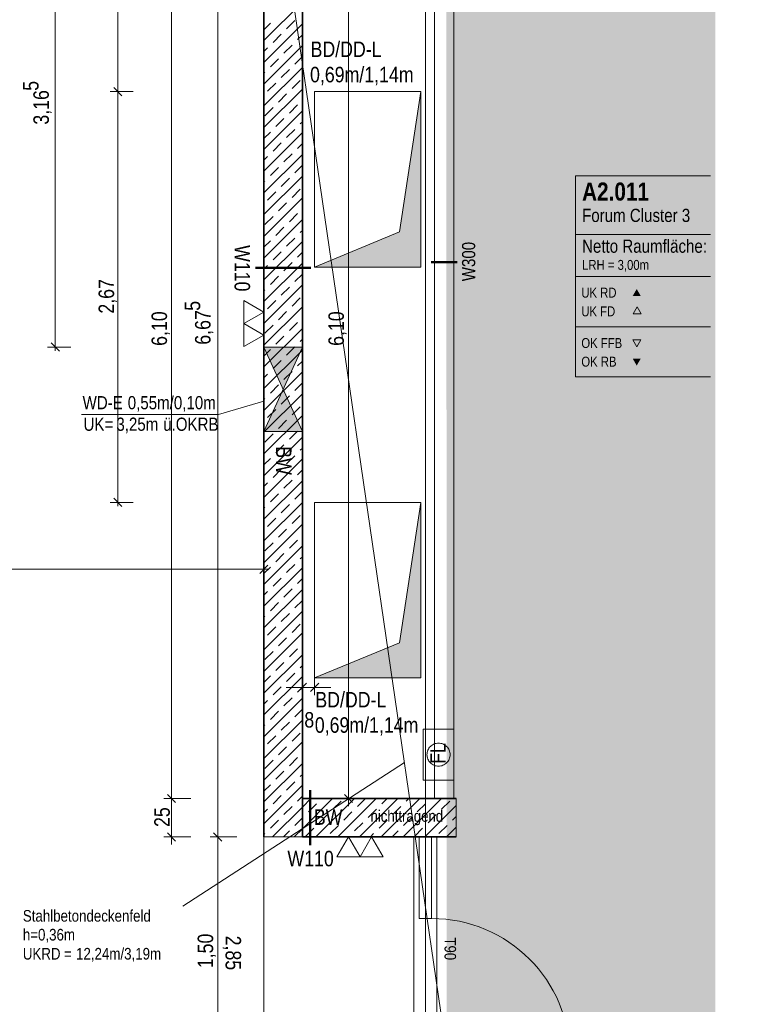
# Model space of a CAD drawing. Extents: x -620 to 300, y 62 to 1112.
# Tile 191 of 200: x -14 to 79, y 622 to 750. Entities that reach past the tile are written whole.
import ezdxf
from ezdxf.lldxf.tags import DXFTag

# ---------------------------------------------------------------- set-up
doc = ezdxf.new("R2010")
doc.units = 0
doc.layers.get('0').update_dxf_attribs({"lineweight": 13})
for name, color, linetype, lineweight, true_color in [('00 -Bauelemente -Gipskarton', 7, 'Continuous', 9, 0xff7fe6), ('30 -34 Innenwände- 1 tragend', 7, 'Continuous', 13, 0xdd0806), ('30 -34 Innenwände- 11 Durchbruch', 4, 'Continuous', 9, 0x00ffff), ('30 -34 Innenwände- 2 nichttragend', 7, 'Continuous', 18, 0xff7fe6), ('30 -34 Innenwände- 4 Türen_Fenster', 9, 'Continuous', 15, 0x808080), ('30 -35 Decken- 11 Durchbruch', 5, 'Continuous', 15, 0x0000ff), ('40 -47 Nutzungspez. Anlagen- 4 Feuerlöschanlagen', 1, 'Continuous', 9, 0xff0000), ('70 -72 Beschriftung- 1 Beschriftung allgemein', 7, 'Continuous', 9, 0xff6633), ('70 -72 Beschriftung- 2 Beschriftung Bauteile', 7, 'Continuous', 9, 0x9999ff), ('70 -75 Raumstempel- 1 Raumstempel-A06CPVLWL0', 1, 'Continuous', 50, 0xff0000), ('70 -76 Bemaßung- 2 Allgemein', 9, 'Continuous', 5, 0x808080), ('iwb_Layout BA_Markierung', 7, 'Continuous', 9, 0xbadcdc)]:
    doc.layers.add(name, color=color, linetype=linetype, lineweight=lineweight, true_color=true_color)
for name, color, linetype, lineweight in [('70 -71 Achsen- 1 Gebäudeachsen', 7, 'STRICHPUNKT2-A06CPVM0L0', 18), ('70 -75 Raumstempel- 3 Wandstempel', 7, 'Continuous', 50), ('Keine-A06CPVLYL0', 7, 'Continuous', 9)]:
    doc.layers.add(name, color=color, linetype=linetype, lineweight=lineweight)
doc.styles.get("Standard").update_dxf_attribs({"font": 'ARIALN.TTF'})
tags = doc.linetypes.add('grob-A06CPVLVL0', pattern=[14, 3, -8, 3]).pattern_tags.tags
tags[8:9] = [DXFTag(74, 4), DXFTag(75, 0), DXFTag(340, '0'), DXFTag(46, 0.0), DXFTag(50, 0.0), DXFTag(44, 0.0), DXFTag(45, 0.0)]
tags[6:7] = [DXFTag(74, 4), DXFTag(75, 0), DXFTag(340, '0'), DXFTag(46, 0.0), DXFTag(50, 0.0), DXFTag(44, 0.0), DXFTag(45, 0.0)]
tags[4:5] = [DXFTag(74, 4), DXFTag(75, 0), DXFTag(340, '0'), DXFTag(46, 0.0), DXFTag(50, 0.0), DXFTag(44, 0.0), DXFTag(45, 0.0)]
tags = doc.linetypes.add('STRICHPUNKT2-A06CPVM0L0', pattern=[12.7, 6.35, -3.175, 0, -3.175]).pattern_tags.tags
tags[10:11] = [DXFTag(74, 4), DXFTag(75, 0), DXFTag(340, '0'), DXFTag(46, 0.0), DXFTag(50, 0.0), DXFTag(44, 0.0), DXFTag(45, 0.0)]
tags[8:9] = [DXFTag(74, 4), DXFTag(75, 0), DXFTag(340, '0'), DXFTag(46, 0.0), DXFTag(50, 0.0), DXFTag(44, 0.0), DXFTag(45, 0.0)]
tags[6:7] = [DXFTag(74, 4), DXFTag(75, 0), DXFTag(340, '0'), DXFTag(46, 0.0), DXFTag(50, 0.0), DXFTag(44, 0.0), DXFTag(45, 0.0)]
tags[4:5] = [DXFTag(74, 4), DXFTag(75, 0), DXFTag(340, '0'), DXFTag(46, 0.0), DXFTag(50, 0.0), DXFTag(44, 0.0), DXFTag(45, 0.0)]

# ---------------------------------------------------------------- blocks, each defined once
blk = doc.blocks.new('Polygon-A06CPVLPL0')
at = {"color": 0, "linetype": 'ByBlock', "lineweight": -2, "ltscale": 0.13}
blk.add_solid([(41.66, 86.61), (41.5, 1083.81), (76.5, 86.52), (76.5, 1083.81)], dxfattribs=at)
blk = doc.blocks.new('Referenz-A06CPVM1L0')
at = {"layer": '00 -Bauelemente -Gipskarton', "color": 0, "linetype": 'Continuous', "lineweight": 0, "ltscale": 0.13}
for p, q in [((37.57, 643.61), (37.32, 643.61)), ((37.82, 643.61), (37.57, 643.61)), ((40.07, 643.61), (39.82, 643.61)), ((40.32, 643.61), (40.07, 643.61))]:
    blk.add_line(p, q, dxfattribs=at)
for points in [[(42.02, 648.61), (42.27, 648.61), (42.02, 770.61), (42.27, 770.61)], [(42.27, 648.61), (42.52, 648.61), (42.27, 770.61), (42.52, 770.61)]]:
    blk.add_solid(points, dxfattribs=at)
at = {"layer": '30 -34 Innenwände- 1 tragend', "color": 0, "lineweight": 35}
for p, q in [((17.82, 777.11), (17.82, 643.61)), ((22.82, 770.61), (22.82, 643.61)), ((22.82, 648.61), (42.82, 648.61)), ((22.82, 643.61), (42.82, 643.61))]:
    blk.add_line(p, q, dxfattribs=at)
at = {"layer": '30 -34 Innenwände- 1 tragend', "color": 0, "linetype": 'Continuous', "lineweight": -2, "ltscale": 0.13}
for p, q in [((17.82, 777.11), (17.82, 643.61)), ((22.82, 770.61), (22.82, 643.61)), ((22.82, 648.61), (42.82, 648.61)), ((22.82, 643.61), (22.82, 648.61)), ((42.82, 643.61), (42.82, 648.61)), ((17.82, 643.61), (22.82, 643.61)), ((22.82, 643.61), (37.32, 643.61)), ((40.32, 643.61), (42.82, 643.61))]:
    blk.add_line(p, q, dxfattribs=at)
at = {"layer": '30 -34 Innenwände- 1 tragend', "color": 0, "lineweight": 9}
for p, q in [((17.82, 747.15), (22.82, 752.15)), ((17.82, 747.15), (22.82, 752.15)), ((17.82, 748.57), (18.66, 749.4)), ((17.82, 748.57), (18.66, 749.4)), ((17.82, 744.32), (22.82, 749.32)), ((17.82, 744.32), (22.82, 749.32)), ((20.78, 748.69), (21.84, 749.75)), ((20.78, 748.69), (21.84, 749.75)), ((19.01, 746.92), (20.07, 747.99)), ((19.01, 746.92), (20.07, 747.99)), ((22.19, 747.28), (22.82, 747.91)), ((22.19, 747.28), (22.82, 747.91)), ((17.82, 741.5), (22.82, 746.5)), ((17.82, 741.5), (22.82, 746.5)), ((20.42, 745.51), (21.48, 746.57)), ((20.42, 745.51), (21.48, 746.57)), ((17.82, 745.74), (18.3, 746.22)), ((17.82, 745.74), (18.3, 746.22)), ((21.84, 744.1), (22.82, 745.08)), ((21.84, 744.1), (22.82, 745.08)), ((18.66, 743.74), (19.72, 744.8)), ((18.66, 743.74), (19.72, 744.8)), ((17.82, 738.67), (22.82, 743.67)), ((17.82, 738.67), (22.82, 743.67)), ((17.82, 742.91), (17.95, 743.04)), ((17.82, 742.91), (17.95, 743.04)), ((20.07, 742.33), (21.13, 743.39)), ((20.07, 742.33), (21.13, 743.39)), ((18.3, 740.56), (19.36, 741.62)), ((18.3, 740.56), (19.36, 741.62)), ((21.48, 740.91), (22.55, 741.98)), ((21.48, 740.91), (22.55, 741.98)), ((17.82, 735.84), (22.82, 740.84)), ((17.82, 735.84), (22.82, 740.84)), ((19.72, 739.15), (20.78, 740.21)), ((19.72, 739.15), (20.78, 740.21)), ((21.13, 737.73), (22.19, 738.79)), ((21.13, 737.73), (22.19, 738.79)), ((17.82, 733.01), (22.82, 738.01)), ((17.82, 733.01), (22.82, 738.01)), ((17.95, 737.38), (19.01, 738.44)), ((17.95, 737.38), (19.01, 738.44)), ((19.36, 735.96), (20.42, 737.03)), ((19.36, 735.96), (20.42, 737.03)), ((22.55, 736.32), (22.82, 736.6)), ((22.55, 736.32), (22.82, 736.6)), ((17.82, 734.42), (18.66, 735.26)), ((17.82, 734.42), (18.66, 735.26)), ((17.82, 730.18), (22.82, 735.18)), ((17.82, 730.18), (22.82, 735.18)), ((20.78, 734.55), (21.84, 735.61)), ((20.78, 734.55), (21.84, 735.61)), ((19.01, 732.78), (20.07, 733.84)), ((19.01, 732.78), (20.07, 733.84)), ((22.19, 733.14), (22.82, 733.77)), ((22.19, 733.14), (22.82, 733.77)), ((17.82, 727.35), (22.82, 732.35)), ((17.82, 727.35), (22.82, 732.35)), ((20.42, 731.37), (21.48, 732.43)), ((20.42, 731.37), (21.48, 732.43)), ((17.82, 731.6), (18.3, 732.08)), ((17.82, 731.6), (18.3, 732.08)), ((18.66, 729.6), (19.72, 730.66)), ((18.66, 729.6), (19.72, 730.66)), ((21.84, 729.95), (22.82, 730.94)), ((21.84, 729.95), (22.82, 730.94)), ((17.82, 724.53), (22.82, 729.53)), ((17.82, 724.53), (22.82, 729.53)), ((17.82, 728.77), (17.95, 728.89)), ((17.82, 728.77), (17.95, 728.89)), ((20.07, 728.19), (21.13, 729.25)), ((20.07, 728.19), (21.13, 729.25)), ((18.3, 726.42), (19.36, 727.48)), ((18.3, 726.42), (19.36, 727.48)), ((21.48, 726.77), (22.55, 727.83)), ((21.48, 726.77), (22.55, 727.83)), ((17.82, 721.7), (22.82, 726.7)), ((17.82, 721.7), (22.82, 726.7)), ((19.72, 725), (20.78, 726.07)), ((19.72, 725), (20.78, 726.07)), ((21.13, 723.59), (22.19, 724.65)), ((21.13, 723.59), (22.19, 724.65)), ((17.82, 718.87), (22.82, 723.87)), ((17.82, 718.87), (22.82, 723.87)), ((17.95, 723.24), (19.01, 724.3)), ((17.95, 723.24), (19.01, 724.3)), ((19.36, 721.82), (20.42, 722.88)), ((19.36, 721.82), (20.42, 722.88)), ((22.55, 722.18), (22.82, 722.45)), ((22.55, 722.18), (22.82, 722.45)), ((17.82, 720.28), (18.66, 721.12)), ((17.82, 720.28), (18.66, 721.12)), ((17.82, 716.04), (22.82, 721.04)), ((17.82, 716.04), (22.82, 721.04)), ((20.78, 720.41), (21.84, 721.47)), ((20.78, 720.41), (21.84, 721.47)), ((19.01, 718.64), (20.07, 719.7)), ((19.01, 718.64), (20.07, 719.7)), ((22.19, 718.99), (22.82, 719.63)), ((22.19, 718.99), (22.82, 719.63)), ((17.82, 713.21), (22.82, 718.21)), ((17.82, 713.21), (22.82, 718.21)), ((20.42, 717.23), (21.48, 718.29)), ((20.42, 717.23), (21.48, 718.29)), ((17.82, 717.45), (18.3, 717.93)), ((17.82, 717.45), (18.3, 717.93)), ((18.66, 715.46), (19.72, 716.52)), ((18.66, 715.46), (19.72, 716.52)), ((21.84, 715.81), (22.82, 716.8)), ((21.84, 715.81), (22.82, 716.8)), ((17.82, 710.38), (22.82, 715.38)), ((17.82, 710.38), (22.82, 715.38)), ((17.82, 714.63), (17.95, 714.75)), ((17.82, 714.63), (17.95, 714.75)), ((20.07, 714.04), (21.13, 715.11)), ((20.07, 714.04), (21.13, 715.11)), ((18.3, 712.28), (19.36, 713.34)), ((18.3, 712.28), (19.36, 713.34)), ((21.48, 712.63), (22.55, 713.69)), ((21.48, 712.63), (22.55, 713.69)), ((17.82, 707.55), (22.82, 712.55)), ((17.82, 707.55), (22.82, 712.55)), ((19.72, 710.86), (20.78, 711.92)), ((19.72, 710.86), (20.78, 711.92)), ((21.13, 709.45), (22.19, 710.51)), ((21.13, 709.45), (22.19, 710.51)), ((17.82, 704.73), (22.82, 709.73)), ((17.82, 704.73), (22.82, 709.73)), ((17.95, 709.09), (19.01, 710.16)), ((17.95, 709.09), (19.01, 710.16)), ((19.36, 707.68), (20.42, 708.74)), ((19.36, 707.68), (20.42, 708.74)), ((22.55, 708.03), (22.82, 708.31)), ((22.55, 708.03), (22.82, 708.31)), ((17.82, 706.14), (18.66, 706.97)), ((17.82, 706.14), (18.66, 706.97)), ((17.82, 701.9), (22.82, 706.9)), ((17.82, 701.9), (22.82, 706.9)), ((20.78, 706.27), (21.84, 707.33)), ((20.78, 706.27), (21.84, 707.33)), ((19.01, 704.5), (20.07, 705.56)), ((19.01, 704.5), (20.07, 705.56)), ((22.19, 704.85), (22.82, 705.48)), ((22.19, 704.85), (22.82, 705.48)), ((20.42, 703.08), (21.48, 704.14)), ((20.42, 703.08), (21.48, 704.14)), ((17.82, 699.07), (22.82, 704.07)), ((17.82, 699.07), (22.82, 704.07)), ((17.82, 703.31), (18.3, 703.79)), ((17.82, 703.31), (18.3, 703.79)), ((18.66, 701.32), (19.72, 702.38)), ((18.66, 701.32), (19.72, 702.38)), ((21.84, 701.67), (22.82, 702.66)), ((21.84, 701.67), (22.82, 702.66)), ((17.82, 696.24), (22.82, 701.24)), ((17.82, 696.24), (22.82, 701.24)), ((17.82, 700.48), (17.95, 700.61)), ((17.82, 700.48), (17.95, 700.61)), ((20.07, 699.9), (21.13, 700.96)), ((20.07, 699.9), (21.13, 700.96)), ((18.3, 698.13), (19.36, 699.2)), ((18.3, 698.13), (19.36, 699.2)), ((21.48, 698.49), (22.55, 699.55)), ((21.48, 698.49), (22.55, 699.55)), ((17.82, 693.41), (22.82, 698.41)), ((17.82, 693.41), (22.82, 698.41)), ((19.72, 696.72), (20.78, 697.78)), ((19.72, 696.72), (20.78, 697.78)), ((17.82, 690.58), (22.82, 695.58)), ((17.82, 690.58), (22.82, 695.58)), ((17.95, 694.95), (19.01, 696.01)), ((17.95, 694.95), (19.01, 696.01)), ((21.13, 695.31), (22.19, 696.37)), ((21.13, 695.31), (22.19, 696.37)), ((19.36, 693.54), (20.42, 694.6)), ((19.36, 693.54), (20.42, 694.6)), ((22.55, 693.89), (22.82, 694.17)), ((22.55, 693.89), (22.82, 694.17)), ((17.82, 692), (18.66, 692.83)), ((17.82, 692), (18.66, 692.83)), ((17.82, 687.76), (22.82, 692.76)), ((17.82, 687.76), (22.82, 692.76)), ((20.78, 692.12), (21.84, 693.18)), ((20.78, 692.12), (21.84, 693.18)), ((19.01, 690.36), (20.07, 691.42)), ((19.01, 690.36), (20.07, 691.42)), ((22.19, 690.71), (22.82, 691.34)), ((22.19, 690.71), (22.82, 691.34)), ((20.42, 688.94), (21.48, 690)), ((20.42, 688.94), (21.48, 690)), ((17.82, 684.93), (22.82, 689.93)), ((17.82, 684.93), (22.82, 689.93)), ((17.82, 689.17), (18.3, 689.65)), ((17.82, 689.17), (18.3, 689.65)), ((18.66, 687.17), (19.72, 688.24)), ((18.66, 687.17), (19.72, 688.24)), ((21.84, 687.53), (22.82, 688.51)), ((21.84, 687.53), (22.82, 688.51)), ((17.82, 682.1), (22.82, 687.1)), ((17.82, 682.1), (22.82, 687.1)), ((17.82, 686.34), (17.95, 686.47)), ((17.82, 686.34), (17.95, 686.47)), ((20.07, 685.76), (21.13, 686.82)), ((20.07, 685.76), (21.13, 686.82)), ((18.3, 683.99), (19.36, 685.05)), ((18.3, 683.99), (19.36, 685.05)), ((21.48, 684.35), (22.55, 685.41)), ((21.48, 684.35), (22.55, 685.41)), ((17.82, 679.27), (22.82, 684.27)), ((17.82, 679.27), (22.82, 684.27)), ((19.72, 682.58), (20.78, 683.64)), ((19.72, 682.58), (20.78, 683.64)), ((17.82, 676.44), (22.82, 681.44)), ((17.82, 676.44), (22.82, 681.44)), ((17.95, 680.81), (19.01, 681.87)), ((17.95, 680.81), (19.01, 681.87)), ((21.13, 681.16), (22.19, 682.22)), ((21.13, 681.16), (22.19, 682.22)), ((19.36, 679.4), (20.42, 680.46)), ((19.36, 679.4), (20.42, 680.46)), ((22.55, 679.75), (22.82, 680.03)), ((22.55, 679.75), (22.82, 680.03)), ((17.82, 677.86), (18.66, 678.69)), ((17.82, 677.86), (18.66, 678.69)), ((17.82, 673.61), (22.82, 678.61)), ((17.82, 673.61), (22.82, 678.61)), ((20.78, 677.98), (21.84, 679.04)), ((20.78, 677.98), (21.84, 679.04)), ((19.01, 676.21), (20.07, 677.27)), ((19.01, 676.21), (20.07, 677.27)), ((22.19, 676.57), (22.82, 677.2)), ((22.19, 676.57), (22.82, 677.2)), ((17.82, 670.79), (22.82, 675.79)), ((17.82, 670.79), (22.82, 675.79)), ((17.82, 675.03), (18.3, 675.51)), ((17.82, 675.03), (18.3, 675.51)), ((20.42, 674.8), (21.48, 675.86)), ((20.42, 674.8), (21.48, 675.86)), ((18.66, 673.03), (19.72, 674.09)), ((18.66, 673.03), (19.72, 674.09)), ((21.84, 673.39), (22.82, 674.37)), ((21.84, 673.39), (22.82, 674.37)), ((17.82, 667.96), (22.82, 672.96)), ((17.82, 667.96), (22.82, 672.96)), ((17.82, 672.2), (17.95, 672.33)), ((17.82, 672.2), (17.95, 672.33)), ((20.07, 671.62), (21.13, 672.68)), ((20.07, 671.62), (21.13, 672.68)), ((18.3, 669.85), (19.36, 670.91)), ((18.3, 669.85), (19.36, 670.91)), ((21.48, 670.2), (22.55, 671.26)), ((21.48, 670.2), (22.55, 671.26)), ((17.82, 665.13), (22.82, 670.13)), ((17.82, 665.13), (22.82, 670.13)), ((19.72, 668.44), (20.78, 669.5)), ((19.72, 668.44), (20.78, 669.5)), ((17.82, 662.3), (22.82, 667.3)), ((17.82, 662.3), (22.82, 667.3)), ((17.95, 666.67), (19.01, 667.73)), ((17.95, 666.67), (19.01, 667.73)), ((21.13, 667.02), (22.19, 668.08)), ((21.13, 667.02), (22.19, 668.08)), ((19.36, 665.25), (20.42, 666.31)), ((19.36, 665.25), (20.42, 666.31)), ((22.55, 665.61), (22.82, 665.89)), ((22.55, 665.61), (22.82, 665.89)), ((17.82, 663.71), (18.66, 664.55)), ((17.82, 663.71), (18.66, 664.55)), ((17.82, 659.47), (22.82, 664.47)), ((17.82, 659.47), (22.82, 664.47)), ((20.78, 663.84), (21.84, 664.9)), ((20.78, 663.84), (21.84, 664.9)), ((19.01, 662.07), (20.07, 663.13)), ((19.01, 662.07), (20.07, 663.13)), ((22.19, 662.43), (22.82, 663.06)), ((22.19, 662.43), (22.82, 663.06)), ((17.82, 656.64), (22.82, 661.64)), ((17.82, 656.64), (22.82, 661.64)), ((17.82, 660.89), (18.3, 661.37)), ((17.82, 660.89), (18.3, 661.37)), ((20.42, 660.66), (21.48, 661.72)), ((20.42, 660.66), (21.48, 661.72)), ((18.66, 658.89), (19.72, 659.95)), ((18.66, 658.89), (19.72, 659.95)), ((21.84, 659.24), (22.82, 660.23)), ((21.84, 659.24), (22.82, 660.23)), ((17.82, 653.81), (22.82, 658.81)), ((17.82, 653.81), (22.82, 658.81)), ((17.82, 658.06), (17.95, 658.18)), ((17.82, 658.06), (17.95, 658.18)), ((20.07, 657.48), (21.13, 658.54)), ((20.07, 657.48), (21.13, 658.54)), ((18.3, 655.71), (19.36, 656.77)), ((18.3, 655.71), (19.36, 656.77)), ((21.48, 656.06), (22.55, 657.12)), ((21.48, 656.06), (22.55, 657.12)), ((17.82, 650.99), (22.82, 655.99)), ((17.82, 650.99), (22.82, 655.99)), ((19.72, 654.29), (20.78, 655.35)), ((19.72, 654.29), (20.78, 655.35)), ((17.82, 648.16), (22.82, 653.16)), ((17.82, 648.16), (22.82, 653.16)), ((17.95, 652.53), (19.01, 653.59)), ((17.95, 652.53), (19.01, 653.59)), ((21.13, 652.88), (22.19, 653.94)), ((21.13, 652.88), (22.19, 653.94)), ((19.36, 651.11), (20.42, 652.17)), ((19.36, 651.11), (20.42, 652.17)), ((22.55, 651.47), (22.82, 651.74)), ((22.55, 651.47), (22.82, 651.74)), ((17.82, 649.57), (18.66, 650.4)), ((17.82, 649.57), (18.66, 650.4)), ((17.82, 645.33), (22.82, 650.33)), ((17.82, 645.33), (22.82, 650.33)), ((20.78, 649.7), (21.84, 650.76)), ((20.78, 649.7), (21.84, 650.76)), ((19.01, 647.93), (20.07, 648.99)), ((19.01, 647.93), (20.07, 648.99)), ((22.19, 648.28), (22.82, 648.92)), ((22.19, 648.28), (22.82, 648.92)), ((22.82, 647.5), (23.94, 648.61)), ((22.82, 644.67), (26.76, 648.61)), ((22.82, 647.5), (23.94, 648.61)), ((22.82, 644.67), (26.76, 648.61)), ((23.61, 646.87), (24.67, 647.93)), ((23.61, 646.87), (24.67, 647.93)), ((24.59, 643.61), (29.59, 648.61)), ((24.59, 643.61), (29.59, 648.61)), ((26.79, 647.22), (27.85, 648.28)), ((26.79, 647.22), (27.85, 648.28)), ((27.42, 643.61), (32.42, 648.61)), ((27.42, 643.61), (32.42, 648.61)), ((29.97, 647.58), (31.01, 648.61)), ((29.97, 647.58), (31.01, 648.61)), ((30.25, 643.61), (35.25, 648.61)), ((30.25, 643.61), (35.25, 648.61)), ((33.08, 643.61), (38.08, 648.61)), ((33.08, 643.61), (38.08, 648.61)), ((33.15, 647.93), (33.84, 648.61)), ((33.15, 647.93), (33.84, 648.61)), ((35.91, 643.61), (40.91, 648.61)), ((35.91, 643.61), (40.91, 648.61)), ((36.33, 648.28), (36.66, 648.61)), ((36.33, 648.28), (36.66, 648.61)), ((37.75, 646.87), (38.81, 647.93)), ((37.75, 646.87), (38.81, 647.93)), ((40.93, 647.22), (41.99, 648.28)), ((40.93, 647.22), (41.99, 648.28)), ((17.82, 646.74), (18.3, 647.22)), ((17.82, 646.74), (18.3, 647.22)), ((18.94, 643.61), (22.82, 647.5)), ((18.94, 643.61), (22.82, 647.5)), ((20.42, 646.52), (21.48, 647.58)), ((20.42, 646.52), (21.48, 647.58)), ((25.02, 645.46), (26.08, 646.52)), ((25.02, 645.46), (26.08, 646.52)), ((28.2, 645.81), (29.26, 646.87)), ((28.2, 645.81), (29.26, 646.87)), ((31.38, 646.16), (32.45, 647.22)), ((31.38, 646.16), (32.45, 647.22)), ((34.57, 646.52), (35.63, 647.58)), ((34.57, 646.52), (35.63, 647.58)), ((38.74, 643.61), (42.82, 647.7)), ((38.74, 643.61), (42.82, 647.7)), ((39.16, 645.46), (40.22, 646.52)), ((39.16, 645.46), (40.22, 646.52)), ((18.66, 644.75), (19.72, 645.81)), ((18.66, 644.75), (19.72, 645.81)), ((21.84, 645.1), (22.82, 646.09)), ((21.84, 645.1), (22.82, 646.09)), ((22.82, 646.09), (22.9, 646.16)), ((22.82, 646.09), (22.9, 646.16)), ((29.62, 644.39), (30.68, 645.46)), ((29.62, 644.39), (30.68, 645.46)), ((32.8, 644.75), (33.86, 645.81)), ((32.8, 644.75), (33.86, 645.81)), ((35.98, 645.1), (37.04, 646.16)), ((35.98, 645.1), (37.04, 646.16)), ((42.34, 645.81), (42.82, 646.29)), ((42.34, 645.81), (42.82, 646.29)), ((17.82, 643.92), (17.95, 644.04)), ((17.82, 643.92), (17.95, 644.04)), ((20.35, 643.61), (21.13, 644.39)), ((20.35, 643.61), (21.13, 644.39)), ((21.76, 643.61), (22.82, 644.67)), ((21.76, 643.61), (22.82, 644.67)), ((23.25, 643.69), (24.31, 644.75)), ((23.25, 643.69), (24.31, 644.75)), ((26.43, 644.04), (27.5, 645.1)), ((26.43, 644.04), (27.5, 645.1)), ((31.66, 643.61), (32.09, 644.04)), ((31.66, 643.61), (32.09, 644.04)), ((34.49, 643.61), (35.27, 644.39)), ((34.49, 643.61), (35.27, 644.39)), ((37.39, 643.69), (38.46, 644.75)), ((37.39, 643.69), (38.46, 644.75)), ((40.58, 644.04), (41.64, 645.1)), ((40.58, 644.04), (41.64, 645.1)), ((41.56, 643.61), (42.82, 644.87)), ((41.56, 643.61), (42.82, 644.87)), ((28.84, 643.61), (28.91, 643.69)), ((28.84, 643.61), (28.91, 643.69))]:
    blk.add_line(p, q, dxfattribs=at)
at = {"layer": '30 -34 Innenwände- 11 Durchbruch', "color": 0, "linetype": 'Continuous', "ltscale": 0.13}
for p, q in [((17.82, 707.31), (22.82, 707.31)), ((22.82, 707.31), (17.82, 696.31)), ((22.82, 696.31), (17.82, 707.31)), ((17.82, 696.31), (17.82, 707.31)), ((22.82, 696.31), (22.82, 707.31)), ((17.82, 700.29), (11.93, 698.54)), ((-5.89, 698.54), (11.93, 698.54)), ((17.82, 696.31), (22.82, 696.31))]:
    blk.add_line(p, q, dxfattribs=at)
for points in [[(17.82, 707.31), (22.82, 707.31), (20.32, 701.81)], [(20.32, 701.81), (22.82, 696.31), (17.82, 696.31)]]:
    blk.add_solid(points, dxfattribs=at)
at = {"layer": '30 -34 Innenwände- 2 nichttragend', "color": 0, "linetype": 'Continuous', "ltscale": 0.18}
for p, q in [((40.02, 648.61), (40.02, 770.61)), ((42.52, 648.61), (42.52, 770.61)), ((42.52, 648.61), (40.02, 648.61)), ((37.32, 643.61), (40.32, 643.61)), ((37.32, 643.61), (40.07, 643.61)), ((37.32, 643.61), (37.57, 643.61)), ((37.57, 643.61), (37.82, 643.61)), ((37.82, 643.61), (39.82, 643.61)), ((39.82, 643.61), (40.07, 643.61)), ((40.07, 643.61), (40.32, 643.61)), ((40.07, 643.61), (40.32, 643.61))]:
    blk.add_line(p, q, dxfattribs=at)
at = {"layer": '30 -34 Innenwände- 4 Türen_Fenster', "color": 0, "linetype": 'grob-A06CPVLVL0', "ltscale": 0.15}
for p, q in [((37.32, 643.61), (37.32, 613.61)), ((40.32, 643.61), (40.32, 613.61))]:
    blk.add_line(p, q, dxfattribs=at)
at = {"layer": '30 -34 Innenwände- 4 Türen_Fenster', "color": 0, "linetype": 'Continuous', "ltscale": 0.15}
for p, q in [((38.02, 633.01), (38.02, 643.61)), ((38.02, 643.61), (39.62, 643.61)), ((39.62, 643.61), (39.62, 633.01)), ((39.62, 633.01), (38.02, 633.01))]:
    blk.add_line(p, q, dxfattribs=at)
at = {"layer": '30 -34 Innenwände- 4 Türen_Fenster', "color": 0, "linetype": 'grob-A06CPVLVL0', "ltscale": 0.15}
blk.add_ellipse((39.62, 615.01), major_axis=(18, 0), ratio=1, start_param=0, end_param=1.570796, dxfattribs=at)
at = {"layer": '30 -35 Decken- 11 Durchbruch', "color": 0, "linetype": 'Continuous', "ltscale": 0.15}
for p, q in [((24.42, 717.71), (24.42, 740.51)), ((24.42, 740.51), (38.22, 740.51)), ((38.22, 740.51), (35.46, 722.27)), ((38.22, 717.71), (38.22, 740.51)), ((35.46, 722.27), (24.42, 717.71)), ((24.42, 717.71), (38.22, 717.71)), ((24.42, 664.31), (24.42, 687.11)), ((24.42, 687.11), (38.22, 687.11)), ((38.22, 687.11), (35.46, 668.87)), ((38.22, 664.31), (38.22, 687.11)), ((35.46, 668.87), (24.42, 664.31)), ((24.42, 664.31), (38.22, 664.31))]:
    blk.add_line(p, q, dxfattribs=at)
for points in [[(38.22, 740.51), (38.22, 717.71), (35.46, 722.27), (24.42, 717.71)], [(24.42, 664.31), (35.46, 668.87), (38.22, 664.31), (38.22, 687.11)]]:
    blk.add_solid(points, dxfattribs=at)
at = {"layer": '40 -47 Nutzungspez. Anlagen- 4 Feuerlöschanlagen', "color": 0, "linetype": 'Continuous', "ltscale": 0.13}
for p, q in [((38.52, 651.01), (38.52, 657.61)), ((38.52, 657.61), (42.52, 657.61)), ((42.52, 657.61), (42.52, 651.01)), ((39.46, 655.37), (39.57, 655.47)), ((39.57, 655.47), (39.69, 655.56)), ((39.69, 655.56), (39.82, 655.64)), ((39.82, 655.64), (39.95, 655.7)), ((39.95, 655.7), (40.09, 655.75)), ((40.09, 655.75), (40.23, 655.78)), ((40.23, 655.78), (40.38, 655.81)), ((40.38, 655.81), (40.52, 655.81)), ((40.52, 655.81), (40.67, 655.81)), ((40.67, 655.81), (40.82, 655.78)), ((40.82, 655.78), (40.96, 655.75)), ((40.96, 655.75), (41.1, 655.7)), ((41.1, 655.7), (41.23, 655.64)), ((41.23, 655.64), (41.36, 655.56)), ((41.36, 655.56), (41.48, 655.47)), ((41.48, 655.47), (41.58, 655.37)), ((39.02, 654.31), (39.03, 654.46)), ((39.03, 654.17), (39.02, 654.31)), ((39.03, 654.46), (39.05, 654.61)), ((39.05, 654.02), (39.03, 654.17)), ((39.05, 654.61), (39.09, 654.75)), ((39.09, 654.75), (39.14, 654.89)), ((39.14, 654.89), (39.2, 655.02)), ((39.2, 655.02), (39.28, 655.15)), ((39.28, 655.15), (39.36, 655.27)), ((39.36, 655.27), (39.46, 655.37)), ((41.58, 655.37), (41.68, 655.27)), ((41.68, 655.27), (41.77, 655.15)), ((41.77, 655.15), (41.85, 655.02)), ((41.85, 655.02), (41.91, 654.89)), ((41.91, 654.89), (41.96, 654.75)), ((41.96, 654.75), (41.99, 654.61)), ((41.99, 654.61), (42.02, 654.46)), ((42.02, 654.17), (41.99, 654.02)), ((42.02, 654.46), (42.02, 654.31)), ((42.02, 654.31), (42.02, 654.17)), ((39.09, 653.88), (39.05, 654.02)), ((39.14, 653.74), (39.09, 653.88)), ((39.2, 653.61), (39.14, 653.74)), ((39.28, 653.48), (39.2, 653.61)), ((39.36, 653.36), (39.28, 653.48)), ((39.46, 653.25), (39.36, 653.36)), ((39.57, 653.15), (39.46, 653.25)), ((39.69, 653.07), (39.57, 653.15)), ((39.82, 652.99), (39.69, 653.07)), ((39.95, 652.93), (39.82, 652.99)), ((40.09, 652.88), (39.95, 652.93)), ((40.23, 652.84), (40.09, 652.88)), ((40.96, 652.88), (40.82, 652.84)), ((41.1, 652.93), (40.96, 652.88)), ((41.23, 652.99), (41.1, 652.93)), ((41.36, 653.07), (41.23, 652.99)), ((41.48, 653.15), (41.36, 653.07)), ((41.58, 653.25), (41.48, 653.15)), ((41.68, 653.36), (41.58, 653.25)), ((41.77, 653.48), (41.68, 653.36)), ((41.85, 653.61), (41.77, 653.48)), ((41.91, 653.74), (41.85, 653.61)), ((41.96, 653.88), (41.91, 653.74)), ((41.99, 654.02), (41.96, 653.88)), ((40.38, 652.82), (40.23, 652.84)), ((40.52, 652.81), (40.38, 652.82)), ((40.67, 652.82), (40.52, 652.81)), ((40.82, 652.84), (40.67, 652.82)), ((42.52, 651.01), (38.52, 651.01))]:
    blk.add_line(p, q, dxfattribs=at)
at = {"layer": '70 -71 Achsen- 1 Gebäudeachsen', "color": 0, "linetype": 'STRICHPUNKT2-A06CPVM0L0', "ltscale": 0.18}
blk.add_line((38.82, 1084.55), (38.82, 85.11), dxfattribs=at)
at = {"layer": '70 -72 Beschriftung- 1 Beschriftung allgemein', "color": 0, "linetype": 'grob-A06CPVLVL0', "ltscale": 0.13}
for q in [(17.82, 605.61), (42.82, 607.11)]:
    blk.add_line((17.82, 778.61), q, dxfattribs=at)
at = {"layer": '70 -72 Beschriftung- 1 Beschriftung allgemein', "color": 0}
blk.add_line((7.29, 634.61), (36.09, 653.28), dxfattribs=at)
at = {"layer": '70 -72 Beschriftung- 2 Beschriftung Bauteile', "color": 0}
for p, q in [((17.82, 711.86), (15.23, 713.36)), ((15.23, 713.36), (15.23, 710.36)), ((15.23, 710.36), (17.82, 711.86)), ((17.82, 708.86), (15.23, 710.36)), ((15.23, 710.36), (15.23, 707.36)), ((15.23, 707.36), (17.82, 708.86)), ((27.32, 641.02), (28.82, 643.61)), ((28.82, 643.61), (30.32, 641.02)), ((30.32, 641.02), (31.82, 643.61)), ((31.82, 643.61), (33.32, 641.02)), ((30.32, 641.02), (27.32, 641.02)), ((33.32, 641.02), (30.32, 641.02))]:
    blk.add_line(p, q, dxfattribs=at)
at = {"layer": '70 -75 Raumstempel- 1 Raumstempel-A06CPVLWL0', "color": 0, "lineweight": 9}
for p, q in [((58.33, 729.55), (58.33, 703.42)), ((75.88, 729.55), (58.33, 729.55)), ((75.88, 721.96), (58.33, 721.96)), ((58.33, 716.48), (75.88, 716.48)), ((66.36, 712.52), (65.84, 711.62)), ((66.89, 711.62), (66.36, 712.52)), ((65.84, 711.62), (66.89, 711.62)), ((58.33, 709.95), (75.88, 709.95)), ((66.29, 707.35), (65.77, 708.25)), ((65.77, 708.25), (66.82, 708.25)), ((66.82, 708.25), (66.29, 707.35)), ((75.88, 703.42), (58.33, 703.42))]:
    blk.add_line(p, q, dxfattribs=at)
at = {"layer": '70 -75 Raumstempel- 1 Raumstempel-A06CPVLWL0', "color": 0, "lineweight": 0}
for points in [[(66.82, 713.94), (66.29, 714.85), (65.77, 713.94)], [(66.82, 705.81), (66.29, 704.9), (65.77, 705.81)]]:
    blk.add_solid(points, dxfattribs=at)
at = {"layer": '70 -75 Raumstempel- 3 Wandstempel', "color": 0, "linetype": 'Continuous', "ltscale": 0.5}
blk.add_line((42.97, 718.36), (39.57, 718.36), dxfattribs=at)
at = {"layer": '70 -76 Bemaßung- 2 Allgemein', "color": 0, "linetype": 'Continuous', "ltscale": 0.13}
for p, q in [((11.82, 644.67), (11.82, 776.05)), ((-9.3, 708.37), (-9.3, 769.55)), ((-1.16, 741.57), (-1.16, 769.55)), ((5.82, 649.67), (5.82, 769.55)), ((28.82, 649.67), (28.82, 769.55)), ((-1.16, 740.01), (-1.16, 741.57)), ((0.84, 740.51), (-2.16, 740.51)), ((0.84, 740.51), (-2.16, 740.51)), ((-0.63, 739.98), (-1.69, 741.04)), ((-1.69, 741.04), (-0.63, 739.98)), ((-1.16, 741.01), (-1.16, 739.45)), ((-1.16, 688.17), (-1.16, 739.45)), ((-9.3, 706.81), (-9.3, 708.37)), ((-7.3, 707.31), (-10.3, 707.31)), ((-8.77, 706.78), (-9.83, 707.84)), ((-0.63, 686.58), (-1.69, 687.64)), ((-1.16, 686.61), (-1.16, 688.17)), ((0.84, 687.11), (-2.16, 687.11)), ((18.35, 678.94), (17.29, 677.88)), ((17.82, 676.41), (17.82, 679.41)), ((16.76, 678.41), (-322.82, 678.41)), ((18.32, 678.41), (16.76, 678.41)), ((23.35, 663.6), (22.29, 662.53)), ((22.82, 664.15), (22.82, 662.06)), ((23.89, 662.53), (24.95, 663.6)), ((24.42, 664.25), (24.42, 662.06)), ((21.76, 663.06), (20.7, 663.06)), ((23.32, 663.06), (21.76, 663.06)), ((24.42, 663.06), (22.82, 663.06)), ((23.92, 663.06), (25.48, 663.06)), ((25.48, 663.06), (26.54, 663.06)), ((5.82, 647.61), (5.82, 649.67)), ((5.82, 649.61), (5.82, 647.55)), ((28.82, 647.61), (28.82, 649.67)), ((8.32, 648.61), (4.82, 648.61)), ((8.32, 648.61), (4.82, 648.61)), ((31.32, 648.61), (27.82, 648.61)), ((5.82, 644.67), (5.82, 647.55)), ((5.82, 642.61), (5.82, 644.67)), ((11.82, 642.61), (11.82, 644.67)), ((11.82, 644.61), (11.82, 642.55)), ((8.32, 643.61), (4.82, 643.61)), ((14.32, 643.61), (10.82, 643.61)), ((14.32, 643.61), (10.82, 643.61)), ((11.82, 614.67), (11.82, 642.55))]:
    blk.add_line(p, q, dxfattribs=at)
at = {"layer": '70 -76 Bemaßung- 2 Allgemein', "color": 0, "linetype": 'Continuous', "lineweight": 20, "ltscale": 0.2}
for p, q in [((6.35, 648.08), (5.29, 649.14)), ((5.29, 649.14), (6.35, 648.08)), ((29.35, 648.08), (28.29, 649.14)), ((6.35, 643.08), (5.29, 644.14)), ((12.35, 643.08), (11.29, 644.14)), ((11.29, 644.14), (12.35, 643.08))]:
    blk.add_line(p, q, dxfattribs=at)
at = {"layer": 'Keine-A06CPVLYL0', "color": 0, "lineweight": 50}
for p, q in [((16.74, 717.61), (23.91, 717.61)), ((23.82, 642.53), (23.82, 649.7))]:
    blk.add_line(p, q, dxfattribs=at)
at = {"layer": '30 -34 Innenwände- 11 Durchbruch', "color": 0, "linetype": 'ByBlock', "ltscale": 0.13, "char_height": 1.7117, "attachment_point": 1}
for s, insert in [('{\\fArial Narrow;WD-E}', (-5.75, 700.93)), ('{\\fArial Narrow;0,55m/0,10m}', (0.12, 700.93)), ('{\\fArial Narrow;UK=}', (-5.63, 698.13)), ('{\\fArial Narrow;3,25m}', (-1.36, 698.13)), ('{\\fArial Narrow;ü.OKRB}', (4.73, 698.13))]:
    blk.add_mtext(s, dxfattribs=dict(at, insert=insert))
at = {"layer": '30 -35 Decken- 11 Durchbruch', "color": 0, "linetype": 'ByBlock', "ltscale": 0.15, "char_height": 2.0138, "attachment_point": 1}
for s, insert in [('{\\fArial Narrow;BD/DD-L}', (23.89, 747.03)), ('{\\fArial Narrow;0,69m/1,14m}', (23.82, 743.74)), ('{\\fArial Narrow;BD/DD-L}', (24.51, 662.46)), ('{\\fArial Narrow;0,69m/1,14m}', (24.44, 659.17))]:
    blk.add_mtext(s, dxfattribs=dict(at, insert=insert))
at = {"layer": '40 -47 Nutzungspez. Anlagen- 4 Feuerlöschanlagen', "color": 0, "linetype": 'Continuous', "ltscale": 0.13, "insert": (39.44, 653.11), "char_height": 2.0138, "attachment_point": 1, "rotation": 90}
blk.add_mtext('{\\fArial Narrow;FL}', dxfattribs=at)
at = {"layer": '70 -72 Beschriftung- 1 Beschriftung allgemein', "color": 0, "linetype": 'Continuous', "ltscale": 0.13, "char_height": 1.5103, "attachment_point": 1}
for s, insert in [('{\\fArial Narrow;Stahlbetondeckenfeld}', (-13.52, 634.11)), ('{\\fArial Narrow;h=0,36m}', (-13.52, 631.66)), ('{\\fArial Narrow;UKRD}', (-13.52, 629.18)), ('{\\fArial Narrow;=}', (-8.18, 629.18)), ('{\\fArial Narrow;12,24m/3,19m}', (-6.6, 629.18))]:
    blk.add_mtext(s, dxfattribs=dict(at, insert=insert))
at = {"layer": '70 -75 Raumstempel- 1 Raumstempel-A06CPVLWL0', "color": 0, "linetype": 'Continuous', "ltscale": 0.5, "attachment_point": 1, "rotation": 0}
for s, insert, char_height in [('{\\fArial Narrow|b1|i0;A2.011}', (59.19, 728.7), 2.3536), ('{\\fArial Narrow;Forum Cluster 3}', (59.19, 725.28), 1.7117), ('{\\fArial Narrow;Netto Raumfläche:}', (59.19, 721.28), 1.7117), ('{\\fArial Narrow;LRH = 3,00m}', (59.19, 718.63), 1.2838), ('{\\fArial Narrow;UK RD}', (59.09, 715.02), 1.2838), ('{\\fArial Narrow;UK FD}', (59.09, 712.59), 1.2838), ('{\\fArial Narrow;OK FFB}', (59.09, 708.47), 1.2838), ('{\\fArial Narrow;OK RB}', (59.09, 706.05), 1.2838)]:
    blk.add_mtext(s, dxfattribs=dict(at, insert=insert, char_height=char_height))
at = {"layer": '70 -75 Raumstempel- 3 Wandstempel', "color": 0, "linetype": 'Continuous', "ltscale": 0.5, "attachment_point": 1}
for s, insert, char_height, rotation in [('{\\fArial Narrow;W300}', (43.58, 715.86), 1.7117, 90), ('{\\fArial Narrow;W110}', (16.02, 720.56), 2.0138, 270), ('{\\fArial Narrow;BW}', (21.41, 694.41), 2.0138, 270)]:
    blk.add_mtext(s, dxfattribs=dict(at, insert=insert, char_height=char_height, rotation=rotation))
at = {"layer": '70 -75 Raumstempel- 3 Wandstempel', "color": 0, "linetype": 'Continuous', "ltscale": 0.5, "char_height": 2.0138, "attachment_point": 1}
for s, insert in [('{\\fArial Narrow;BW}', (24.32, 647.2)), ('{\\fArial Narrow;W110}', (20.88, 641.81))]:
    blk.add_mtext(s, dxfattribs=dict(at, insert=insert))
at = {"layer": '70 -76 Bemaßung- 2 Allgemein', "color": 0, "linetype": 'Continuous', "ltscale": 0.13, "char_height": 2.0138, "attachment_point": 1}
for s, insert, rotation in [('{\\fArial Narrow;5}', (-13.49, 740.62), 90), ('{\\fArial Narrow;3,16}', (-12.15, 736.22), 90), ('{\\fArial Narrow;2,67}', (-3.67, 711.65), 90), ('{\\fArial Narrow;5}', (7.53, 712.02), 90), ('{\\fArial Narrow;6,10}', (3.21, 707.46), 90), ('{\\fArial Narrow;6,67}', (8.87, 707.61), 90), ('{\\fArial Narrow;6,10}', (26.21, 707.46), 90), ('{\\fArial Narrow;25}', (3.57, 644.91), 90), ('{\\fArial Narrow;1,50}', (9.21, 626.55), 90), ('{\\fArial Narrow;2,85}', (14.85, 630.78), 270)]:
    blk.add_mtext(s, dxfattribs=dict(at, insert=insert, rotation=rotation))
at = {"layer": '70 -76 Bemaßung- 2 Allgemein', "color": 0, "linetype": 'Continuous', "ltscale": 0.13, "insert": (23.08, 659.85), "char_height": 2.0138, "attachment_point": 1}
blk.add_mtext('{\\fArial Narrow;8}', dxfattribs=at)
at = {"layer": 'Keine-A06CPVLYL0', "color": 0, "linetype": 'Continuous', "ltscale": 0.13, "insert": (31.68, 647.08), "char_height": 1.4977, "attachment_point": 1}
blk.add_mtext('{\\fArial Narrow;nichttragend}', dxfattribs=at)
at = {"layer": 'Keine-A06CPVLYL0', "color": 0, "linetype": 'Continuous', "ltscale": 0.13, "insert": (42.8, 630.55), "char_height": 1.4977, "attachment_point": 1, "rotation": 270}
blk.add_mtext('{\\fArial Narrow;T90}', dxfattribs=at)

msp = doc.modelspace()

# ---------------------------------------------------------------- block references
at = {"color": 8, "lineweight": 13, "ltscale": 0.13, "true_color": 0x808080}
msp.add_blockref('Referenz-A06CPVM1L0', (0, 0), dxfattribs=at)
at = {"layer": 'iwb_Layout BA_Markierung', "ltscale": 0.13}
msp.add_blockref('Polygon-A06CPVLPL0', (0, 0), dxfattribs=at)

doc.saveas('drawing.dxf')
